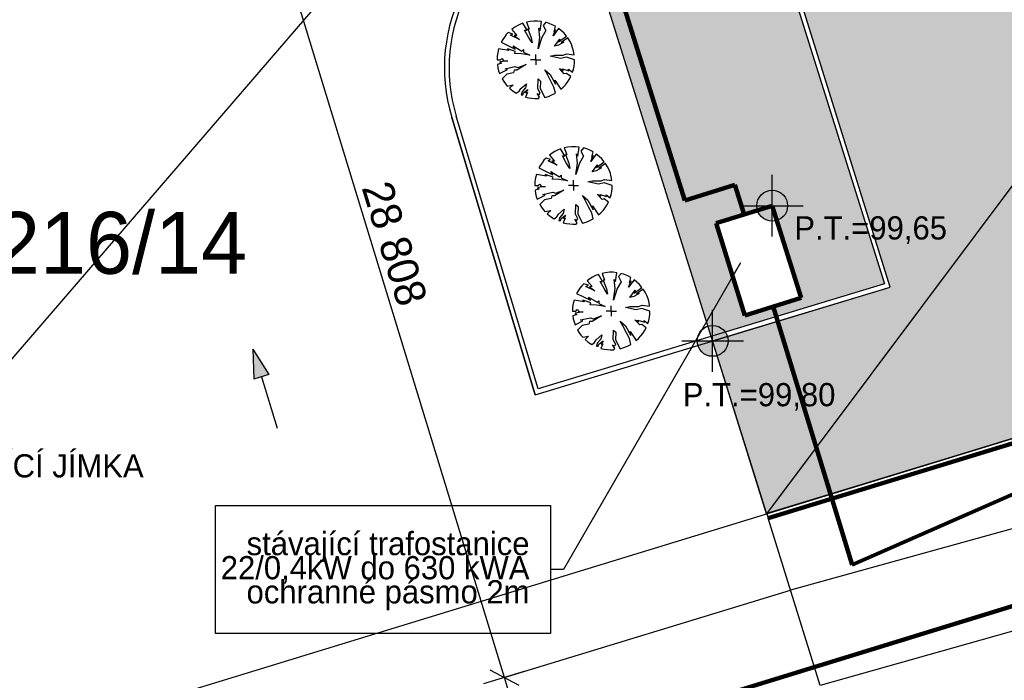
# Model space of a CAD drawing. Extents: x -740024 to -738426, y -1122140 to -1121743.
# Tile 23 of 256: x -739228 to -739197, y -1121983 to -1121962. Entities that reach past the tile are written whole.
import ezdxf

# ---------------------------------------------------------------- set-up
doc = ezdxf.new("R2010")
doc.units = 0
doc.header["$MEASUREMENT"] = 0
for name, color, linetype in [('G_HRANICE_PARCEL_L21900', 7, 'Continuous'), ('G_HRANICE_PARCEL_L21999', 7, 'Continuous'), ('G_PARCELY_KN_T18', 7, 'Continuous'), ('Kóty', 7, 'Continuous'), ('obrubníky', 7, 'Continuous'), ('pl_NL-S     1', 7, 'Continuous'), ('Poznámky popiska', 7, 'Continuous'), ('souřadnice S-JSTK', 7, 'Continuous'), ('Standard', 7, 'Continuous'), ('SÍTĚ NOVÉ', 7, 'Continuous'), ('tx_parcely', 7, 'Continuous'), ('tx_silnice', 7, 'Continuous')]:
    doc.layers.add(name, color=color, linetype=linetype)
doc.styles.add('GENERATED_STYLE_1', font='txt')
doc.dimstyles.new('GENERATED_STYLE__16', dxfattribs={"dimtxt": 1, "dimasz": 0.7125, "dimexe": 0.18, "dimexo": 0, "dimgap": 0.09, "dimtad": 1, "dimdec": 0, "dimlfac": 1000, "dimzin": 0, "dimdsep": 46, "dimtxsty": 'GENERATED_STYLE_1', "dimblk": 'ARROWHEAD_6', "dimblk1": 'ARROWHEAD_6', "dimblk2": 'ARROWHEAD_6', "dimcen": 0.09, "dimclrd": 7, "dimclre": 7, "dimclrt": 7, "dimadec": 0, "dimazin": 0, "dimtfac": 1, "dimtdec": 4, "dimtmove": 0, "dimatfit": 3, "dimfxl": 0, "dimtolj": 1, "dimtzin": 0, "dimarcsym": 0})
doc.dimstyles.new('GENERATED_STYLE__33', dxfattribs={"dimtxt": 0.18, "dimasz": 0.6384, "dimexe": 0.18, "dimexo": 0.0625, "dimgap": 0.09, "dimtad": 0, "dimtih": 1, "dimtoh": 1, "dimdec": 4, "dimzin": 0, "dimdsep": 46, "dimcen": 0.09, "dimadec": 0, "dimazin": 0, "dimtfac": 1, "dimtdec": 4, "dimtmove": 0, "dimatfit": 3, "dimldrblk": 'ARROWHEAD_5', "dimfxl": 0, "dimtolj": 1, "dimtzin": 0, "dimarcsym": 0})

# ---------------------------------------------------------------- blocks, each defined once
blk = doc.blocks.new('*D1351', base_point=(-738576.986, -1121962.538))
at = {"layer": 'Kóty'}
for p, q in [((-739221.106, -1121955.593), (-739228.126, -1121932.627)), ((-739220.433, -1121955.387), (-739221.778, -1121955.798)), ((-739221.574, -1121955.344), (-739220.637, -1121955.842)), ((-739212.684, -1121983.143), (-739221.106, -1121955.593)), ((-739212.012, -1121982.937), (-739213.357, -1121983.348)), ((-739213.153, -1121982.894), (-739212.216, -1121983.392)), ((-739212.52, -1121983.681), (-739212.684, -1121983.143))]:
    blk.add_line(p, q, dxfattribs=at)
at = {"layer": 'Kóty', "char_height": 1, "attachment_point": 7, "rotation": 286.9968, "style": 'GENERATED_STYLE_1'}
for s, insert in [('{24\xa0015}', (-739225.035, -1121942.053)), ('{28\xa0808}', (-739217.314, -1121967.311))]:
    blk.add_mtext(s, dxfattribs=dict(at, insert=insert))
blk = doc.blocks.new('ARROWHEAD_6')
at = {"color": 0, "linetype": 'Continuous', "lineweight": 0}
for p, q in [((-0.5, -0.5), (0.5, 0.5)), ((0, 0), (-1, 0))]:
    blk.add_line(p, q, dxfattribs=at)
blk = doc.blocks.new('*D1352', base_point=(-738576.986, -1121962.538))
at = {"layer": 'Kóty'}
for p, q in [((-739227.657, -1121932.876), (-739228.594, -1121932.378)), ((-739228.126, -1121932.627), (-739228.29, -1121932.089)), ((-739227.453, -1121932.421), (-739228.798, -1121932.832)), ((-739221.106, -1121955.593), (-739228.126, -1121932.627)), ((-739220.433, -1121955.387), (-739221.778, -1121955.798)), ((-739221.574, -1121955.344), (-739220.637, -1121955.842))]:
    blk.add_line(p, q, dxfattribs=at)
at = {"layer": 'Kóty', "char_height": 1, "attachment_point": 7, "rotation": 286.9968, "style": 'GENERATED_STYLE_1'}
for s, insert in [('{24\xa0015}', (-739225.035, -1121942.053)), ('{28\xa0808}', (-739217.314, -1121967.311))]:
    blk.add_mtext(s, dxfattribs=dict(at, insert=insert))
blk = doc.blocks.new('ARROWHEAD_5')
at = {"color": 0, "linetype": 'Continuous', "lineweight": 0}
blk.add_line((0, 0), (-1, 0), dxfattribs=at)
blk.add_solid([(-1, 0.2679), (0, 0), (-1, -0.2679), (-1, 0.2679)], dxfattribs=at)

msp = doc.modelspace()

# ---------------------------------------------------------------- hatches: boundary and pattern name
at = {"layer": 'obrubníky', "linetype": 'Continuous'}
h = msp.add_hatch(dxfattribs=at)
h.set_pattern_fill('CUT_STONE_KOPÍROVAT', color=256, style=0, pattern_type=2)
h.set_pattern_definition([(45, (-738576.9859, -1121962.5378), (-0.4772971, 0.4772971), [0, -0.45, 0, -0.675]), (110, (-738575.4859, -1121962.5378), (0.6342925, 0.2308636), [0, -0.33, 0, -0.57])])
h.paths.add_polyline_path([(-739204.2082, -1121977.8468), (-739205.9538, -1121972.2618), (-739200.2147, -1121970.5219), (-739203.0435, -1121961.4894, 0.4142136), (-739209.9644, -1121957.9396), (-739210.3998, -1121958.0759), (-739212.0448, -1121952.8232), (-739189.5107, -1121945.9363), (-739187.4645, -1121952.6305), (-739187.0819, -1121952.5136), (-739189.1281, -1121945.8193), (-739189.0806, -1121945.8038, 0.3693412), (-739188.3671, -1121944.717), (-739191.3296, -1121935.0254), (-739187.5043, -1121933.8561), (-739191.3044, -1121921.4239), (-739184.6102, -1121919.3777), (-739169.9457, -1121967.3528)], flags=0)
at = {"layer": 'obrubníky', "linetype": 'Continuous', "lineweight": 18}
h = msp.add_hatch(dxfattribs=at)
h.set_pattern_fill('cut_stone', color=72, style=0, pattern_type=2)
h.set_pattern_definition([(45, (-738576.98588, -1121962.28778), (-0.079549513, 0.079549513), [0, -0.075, 0, -0.1125]), (110, (-738576.73588, -1121962.28778), (0.10571542, 0.038477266), [0, -0.055, 0, -0.095])])
h.paths.add_polyline_path([(-739205.9978, -1121972.1184), (-739200.4031, -1121970.4223), (-739203.1864, -1121961.5348, 0.436705), (-739210.355, -1121958.2191)], flags=0)
h.paths.add_polyline_path([(-739204.911, -1121971.4398), (-739205.8434, -1121968.4624), (-739204.0303, -1121967.8945), (-739203.0978, -1121970.8719)], flags=0)
at = {"layer": 'SÍTĚ NOVÉ', "linetype": 'Continuous'}
msp.add_hatch(color=256, dxfattribs=at).paths.add_polyline_path([(-739220.8073, -1121972.5296), (-739220.2948, -1121973.3484), (-739220.7728, -1121973.495)], flags=0)
at = {"layer": 'tx_parcely', "linetype": 'Continuous'}
for points in [[(-739204.0303, -1121967.8945), (-739203.5303, -1121967.8945), (-739203.5428, -1121967.7833), (-739203.5798, -1121967.6776), (-739203.6393, -1121967.5828), (-739203.7185, -1121967.5036), (-739203.8133, -1121967.444), (-739203.919, -1121967.4071), (-739204.0303, -1121967.3945)], [(-739204.0303, -1121967.8945), (-739204.5303, -1121967.8945), (-739204.5177, -1121968.0058), (-739204.4807, -1121968.1115), (-739204.4212, -1121968.2063), (-739204.342, -1121968.2854), (-739204.2472, -1121968.345), (-739204.1415, -1121968.382), (-739204.0303, -1121968.3945)], [(-739205.9538, -1121972.2618), (-739205.4538, -1121972.2618), (-739205.4663, -1121972.1505), (-739205.5033, -1121972.0448), (-739205.5629, -1121971.95), (-739205.6421, -1121971.8709), (-739205.7369, -1121971.8113), (-739205.8425, -1121971.7743), (-739205.9538, -1121971.7618)], [(-739205.9538, -1121972.2618), (-739206.4538, -1121972.2618), (-739206.4413, -1121972.373), (-739206.4043, -1121972.4787), (-739206.3447, -1121972.5735), (-739206.2655, -1121972.6527), (-739206.1707, -1121972.7123), (-739206.0651, -1121972.7492), (-739205.9538, -1121972.7618)]]:
    msp.add_hatch(color=256, dxfattribs=at).paths.add_polyline_path(points, flags=0)

# ---------------------------------------------------------------- linework, layer by layer
at = {"layer": 'G_HRANICE_PARCEL_L21900', "flags": 128}
for points in [[(-739217.985, -1121933.8556), (-739204.2082, -1121977.8468)], [(-739161.145, -1121971.7356), (-739202.475, -1121983.3956)], [(-739202.475, -1121983.3956), (-739204.1609, -1121977.9892)]]:
    msp.add_lwpolyline(points, dxfattribs=at)
at = {"layer": 'G_HRANICE_PARCEL_L21999', "flags": 128}
msp.add_lwpolyline([(-739165.645, -1121963.2456), (-739167.295, -1121966.6656), (-739185.535, -1121975.3656), (-739203.435, -1121980.3156)], dxfattribs=at)
at = {"layer": 'obrubníky', "flags": 128}
msp.add_lwpolyline([(-739204.2082, -1121977.8468), (-739205.9538, -1121972.2618), (-739200.2147, -1121970.5219), (-739203.0435, -1121961.4894, 0.4142136), (-739209.9644, -1121957.9396), (-739210.3998, -1121958.0759), (-739212.0448, -1121952.8232), (-739189.5107, -1121945.9363), (-739187.4645, -1121952.6305), (-739187.0819, -1121952.5136), (-739189.1281, -1121945.8193), (-739189.0806, -1121945.8038, 0.3693412), (-739188.3671, -1121944.717), (-739191.3296, -1121935.0254), (-739187.5043, -1121933.8561), (-739191.3044, -1121921.4239), (-739184.6102, -1121919.3777), (-739169.9457, -1121967.3528)], format="xyb", close=True, dxfattribs=at)
at = {"layer": 'Poznámky popiska', "flags": 128}
msp.add_lwpolyline([(-739222.0152, -1121977.5785), (-739211.1911, -1121977.5785), (-739211.1911, -1121981.7142), (-739222.0152, -1121981.7142)], close=True, dxfattribs=at)
at = {"layer": 'souřadnice S-JSTK'}
for p, q in [((-739211.8468, -1121961.9386), (-739211.9644, -1121961.9614)), ((-739211.9644, -1121961.9614), (-739211.8804, -1121962.1848)), ((-739211.7275, -1121961.9271), (-739211.8468, -1121961.9386)), ((-739211.6077, -1121961.9271), (-739211.7275, -1121961.9271)), ((-739211.4885, -1121961.9385), (-739211.6077, -1121961.9271)), ((-739211.5271, -1121962.2289), (-739211.4885, -1121961.9385)), ((-739211.3465, -1121961.9675), (-739211.429, -1121962.067)), ((-739211.2387, -1121962.0014), (-739211.3465, -1121961.9675)), ((-739212.3619, -1121962.1359), (-739212.4463, -1121962.1974)), ((-739212.4463, -1121962.1974), (-739212.2827, -1121962.3908)), ((-739212.2727, -1121962.0817), (-739212.3619, -1121962.1359)), ((-739212.1792, -1121962.035), (-739212.2727, -1121962.0817)), ((-739212.0822, -1121961.9964), (-739212.1792, -1121962.035)), ((-739211.9491, -1121962.224), (-739212.0822, -1121961.9964)), ((-739211.9, -1121962.4497), (-739212.0276, -1121962.2191)), ((-739212.0276, -1121962.2191), (-739211.9491, -1121962.224)), ((-739211.8804, -1121962.1848), (-739211.9245, -1121962.1799)), ((-739211.9245, -1121962.1799), (-739211.8215, -1121962.4644)), ((-739211.537, -1121962.4546), (-739211.5713, -1121962.1602)), ((-739211.5713, -1121962.1602), (-739211.5271, -1121962.2289)), ((-739211.3407, -1121962.2338), (-739211.4732, -1121962.4546)), ((-739211.429, -1121962.067), (-739211.3407, -1121962.2338)), ((-739211.1343, -1121962.0448), (-739211.2387, -1121962.0014)), ((-739211.0343, -1121962.0975), (-739211.1343, -1121962.0448)), ((-739210.9305, -1121962.1654), (-739211.1052, -1121962.4055)), ((-739211.1052, -1121962.4055), (-739211.0267, -1121962.1995)), ((-739211.0709, -1121962.2682), (-739211.0343, -1121962.0975)), ((-739211.0267, -1121962.1995), (-739211.0709, -1121962.2682)), ((-739210.8373, -1121962.2403), (-739210.9305, -1121962.1654)), ((-739210.7517, -1121962.3237), (-739210.8373, -1121962.2403)), ((-739212.7364, -1121962.5256), (-739212.7841, -1121962.6111)), ((-739212.7841, -1121962.6111), (-739212.3318, -1121962.8324)), ((-739212.6821, -1121962.444), (-739212.7364, -1121962.5256)), ((-739212.6216, -1121962.3669), (-739212.6821, -1121962.444)), ((-739212.5553, -1121962.2948), (-739212.6216, -1121962.3669)), ((-739212.4054, -1121962.3467), (-739212.5553, -1121962.2948)), ((-739212.4888, -1121962.381), (-739212.4054, -1121962.3467)), ((-739212.1944, -1121962.5233), (-739212.4888, -1121962.381)), ((-739212.2827, -1121962.3908), (-739212.3661, -1121962.3957)), ((-739212.3661, -1121962.3957), (-739212.1944, -1121962.5233)), ((-739211.7823, -1121962.6312), (-739211.9, -1121962.4497)), ((-739211.8215, -1121962.4644), (-739211.7823, -1121962.6312)), ((-739211.4732, -1121962.4546), (-739211.5958, -1121962.8275)), ((-739211.5958, -1121962.8275), (-739211.537, -1121962.4546)), ((-739211.0611, -1121962.7441), (-739210.8893, -1121962.5086)), ((-739210.7667, -1121962.6067), (-739210.9384, -1121962.7048)), ((-739210.9286, -1121962.6018), (-739210.6744, -1121962.4149)), ((-739210.8893, -1121962.5086), (-739210.9286, -1121962.6018)), ((-739210.6323, -1121962.4731), (-739210.8501, -1121962.6214)), ((-739210.8501, -1121962.6214), (-739210.7667, -1121962.6067)), ((-739210.6744, -1121962.4149), (-739210.7517, -1121962.3237)), ((-739210.5708, -1121962.5732), (-739210.6323, -1121962.4731)), ((-739210.5189, -1121962.6786), (-739210.5708, -1121962.5732)), ((-739212.8682, -1121962.8221), (-739212.8968, -1121962.9389)), ((-739212.5378, -1121962.8765), (-739212.8682, -1121962.8221)), ((-739212.3269, -1121962.9158), (-739212.5869, -1121962.8226)), ((-739212.5869, -1121962.8226), (-739212.5378, -1121962.8765)), ((-739212.3318, -1121962.8324), (-739212.3955, -1121962.7294)), ((-739212.3955, -1121962.7294), (-739212.1208, -1121962.8962)), ((-739212.3514, -1121962.9796), (-739212.3269, -1121962.9158)), ((-739212.1208, -1121962.8962), (-739212.0619, -1121962.8471)), ((-739212.0619, -1121962.8471), (-739212.0668, -1121962.9354)), ((-739210.9384, -1121962.7048), (-739211.0611, -1121962.7441)), ((-739210.4771, -1121962.7885), (-739210.5189, -1121962.6786)), ((-739210.4459, -1121962.9018), (-739210.4771, -1121962.7885)), ((-739210.4253, -1121963.0175), (-739210.4459, -1121962.9018)), ((-739212.914, -1121963.058), (-739212.9198, -1121963.1781)), ((-739212.9198, -1121963.1781), (-739212.8069, -1121963.1799)), ((-739212.8968, -1121962.9389), (-739212.914, -1121963.058)), ((-739212.5708, -1121963.2087), (-739212.8299, -1121963.249)), ((-739212.8069, -1121963.1799), (-739212.7666, -1121963.1338)), ((-739212.7666, -1121963.1338), (-739212.6975, -1121963.2087)), ((-739212.6975, -1121963.2087), (-739212.5708, -1121963.2087)), ((-739212.1453, -1121962.9894), (-739212.3514, -1121962.9796)), ((-739211.8608, -1121963.0286), (-739212.1453, -1121962.9894)), ((-739212.0668, -1121962.9354), (-739211.8608, -1121963.0286)), ((-739211.6674, -1121963.1781), (-739211.8341, -1121963.1781)), ((-739211.6674, -1121963.1781), (-739211.6674, -1121963.0114)), ((-739211.6674, -1121963.1781), (-739211.5007, -1121963.1781)), ((-739211.6674, -1121963.1781), (-739211.6674, -1121963.3448)), ((-739211.2004, -1121963.0647), (-739211.0622, -1121963.0302)), ((-739210.8607, -1121963.1396), (-739211.2004, -1121963.0647)), ((-739211.0622, -1121963.0302), (-739210.78, -1121963.0302)), ((-739210.6764, -1121963.0993), (-739210.8607, -1121963.1396)), ((-739210.78, -1121963.0302), (-739210.6706, -1121962.9841)), ((-739210.415, -1121963.1781), (-739210.6764, -1121963.0993)), ((-739210.6706, -1121962.9841), (-739210.4253, -1121963.0175)), ((-739210.4191, -1121963.2796), (-739210.415, -1121963.1781)), ((-739212.7781, -1121963.2893), (-739212.9098, -1121963.336)), ((-739212.9098, -1121963.336), (-739212.8932, -1121963.4349)), ((-739212.8932, -1121963.4349), (-739212.8687, -1121963.5322)), ((-739212.8687, -1121963.5322), (-739212.8365, -1121963.6271)), ((-739212.8365, -1121963.6271), (-739212.5823, -1121963.4908)), ((-739212.8299, -1121963.249), (-739212.7781, -1121963.2893)), ((-739212.6572, -1121963.4678), (-739212.3405, -1121963.3987)), ((-739212.5823, -1121963.4908), (-739212.6572, -1121963.4678)), ((-739212.3635, -1121963.5196), (-739212.3865, -1121963.6002)), ((-739212.2829, -1121963.5139), (-739212.3635, -1121963.5196)), ((-739212.3405, -1121963.3987), (-739212.2484, -1121963.4332)), ((-739211.9835, -1121963.3354), (-739212.2829, -1121963.5139)), ((-739212.2484, -1121963.4332), (-739211.9835, -1121963.3354)), ((-739211.2925, -1121963.652), (-739211.3731, -1121963.5023)), ((-739211.3731, -1121963.5023), (-739211.2061, -1121963.652)), ((-739210.7455, -1121963.629), (-739210.9067, -1121963.462)), ((-739210.9067, -1121963.462), (-739210.7858, -1121963.5311)), ((-739210.7858, -1121963.5311), (-739210.8088, -1121963.4735)), ((-739210.8088, -1121963.4735), (-739210.5958, -1121963.5369)), ((-739210.5958, -1121963.5369), (-739210.6073, -1121963.4851)), ((-739210.6073, -1121963.4851), (-739210.4803, -1121963.5773)), ((-739210.4803, -1121963.5773), (-739210.4519, -1121963.4798)), ((-739210.4519, -1121963.4798), (-739210.4314, -1121963.3804)), ((-739210.4314, -1121963.3804), (-739210.4191, -1121963.2796)), ((-739212.6054, -1121963.6405), (-739212.7549, -1121963.7992)), ((-739212.7549, -1121963.7992), (-739212.7052, -1121963.8792)), ((-739212.7052, -1121963.8792), (-739212.6496, -1121963.9551)), ((-739212.3865, -1121963.6002), (-739212.6054, -1121963.6405)), ((-739211.6035, -1121964.1127), (-739211.5919, -1121963.796)), ((-739211.5919, -1121963.796), (-739211.5171, -1121963.8651)), ((-739211.5171, -1121963.8651), (-739211.5286, -1121964.1069)), ((-739211.1716, -1121963.8881), (-739211.2925, -1121963.652)), ((-739211.2061, -1121963.652), (-739211.0334, -1121963.9687)), ((-739211.0334, -1121963.9687), (-739211.0507, -1121963.8363)), ((-739211.0507, -1121963.8363), (-739210.8571, -1121964.1331)), ((-739210.6764, -1121963.6175), (-739210.7455, -1121963.629)), ((-739210.5386, -1121963.7207), (-739210.6764, -1121963.6175)), ((-739210.645, -1121963.9014), (-739210.588, -1121963.8133)), ((-739210.588, -1121963.8133), (-739210.5386, -1121963.7207)), ((-739212.6496, -1121963.9551), (-739212.5885, -1121964.0267)), ((-739212.5885, -1121964.0267), (-739212.4038, -1121963.9918)), ((-739212.4038, -1121963.9918), (-739212.5135, -1121964.1015)), ((-739212.5135, -1121964.1015), (-739212.4095, -1121964.187)), ((-739212.4095, -1121964.187), (-739212.2969, -1121964.2608)), ((-739212.2969, -1121964.2608), (-739212.208, -1121964.1933)), ((-739212.208, -1121964.1933), (-739212.1505, -1121964.1069)), ((-739212.1505, -1121964.1069), (-739211.9662, -1121963.9515)), ((-739212.0008, -1121964.0897), (-739212.1217, -1121964.2221)), ((-739212.0641, -1121964.2451), (-739211.9259, -1121964.1415)), ((-739211.9662, -1121963.9515), (-739212.0008, -1121964.0897)), ((-739211.9259, -1121964.1415), (-739211.995, -1121964.2509)), ((-739211.5228, -1121964.2566), (-739211.6035, -1121964.1127)), ((-739211.5286, -1121964.1069), (-739211.3771, -1121964.3964)), ((-739211.0795, -1121964.0666), (-739211.1716, -1121963.8881)), ((-739211.0345, -1121964.2588), (-739211.0795, -1121964.0666)), ((-739210.8571, -1121964.1331), (-739210.78, -1121964.0619)), ((-739210.78, -1121964.0619), (-739210.7092, -1121963.9845)), ((-739210.7092, -1121963.9845), (-739210.645, -1121963.9014)), ((-739212.1217, -1121964.2221), (-739212.1389, -1121964.3085)), ((-739212.1389, -1121964.3085), (-739212.0871, -1121964.3085)), ((-739212.0871, -1121964.3085), (-739212.0641, -1121964.2451)), ((-739211.9374, -1121964.2336), (-739211.9974, -1121964.3863)), ((-739211.9974, -1121964.3863), (-739211.8946, -1121964.4097)), ((-739211.995, -1121964.2509), (-739211.9374, -1121964.2336)), ((-739211.8946, -1121964.4097), (-739211.7903, -1121964.4245)), ((-739211.7903, -1121964.4245), (-739211.6851, -1121964.4304)), ((-739211.6851, -1121964.4304), (-739211.5797, -1121964.4274)), ((-739211.5516, -1121964.3891), (-739211.6207, -1121964.2682)), ((-739211.6207, -1121964.2682), (-739211.5747, -1121964.3085)), ((-739211.5797, -1121964.4274), (-739211.5516, -1121964.3891)), ((-739211.5747, -1121964.3085), (-739211.5228, -1121964.2566)), ((-739211.3771, -1121964.3964), (-739211.2586, -1121964.3619)), ((-739211.2586, -1121964.3619), (-739211.144, -1121964.3159)), ((-739211.144, -1121964.3159), (-739211.0345, -1121964.2588)), ((-739210.9611, -1121966.0951), (-739211.0545, -1121966.1417)), ((-739210.8641, -1121966.0564), (-739210.9611, -1121966.0951)), ((-739210.7309, -1121966.284), (-739210.8641, -1121966.0564)), ((-739210.6287, -1121965.9986), (-739210.7463, -1121966.0214)), ((-739210.7463, -1121966.0214), (-739210.6623, -1121966.2448)), ((-739210.5094, -1121965.9872), (-739210.6287, -1121965.9986)), ((-739210.3896, -1121965.9871), (-739210.5094, -1121965.9872)), ((-739210.2703, -1121965.9986), (-739210.3896, -1121965.9871)), ((-739210.309, -1121966.2889), (-739210.2703, -1121965.9986)), ((-739210.1284, -1121966.0275), (-739210.2109, -1121966.127)), ((-739210.0205, -1121966.0614), (-739210.1284, -1121966.0275)), ((-739209.9162, -1121966.1048), (-739210.0205, -1121966.0614)), ((-739209.8161, -1121966.1575), (-739209.9162, -1121966.1048)), ((-739211.4035, -1121966.4269), (-739211.464, -1121966.504)), ((-739211.3372, -1121966.3548), (-739211.4035, -1121966.4269)), ((-739211.1872, -1121966.4067), (-739211.3372, -1121966.3548)), ((-739211.2706, -1121966.441), (-739211.1872, -1121966.4067)), ((-739211.1438, -1121966.1959), (-739211.2282, -1121966.2574)), ((-739211.2282, -1121966.2574), (-739211.0646, -1121966.4508)), ((-739211.0545, -1121966.1417), (-739211.1438, -1121966.1959)), ((-739210.6819, -1121966.5097), (-739210.8094, -1121966.2791)), ((-739210.8094, -1121966.2791), (-739210.7309, -1121966.284)), ((-739210.6623, -1121966.2448), (-739210.7064, -1121966.2399)), ((-739210.7064, -1121966.2399), (-739210.6034, -1121966.5244)), ((-739210.3188, -1121966.5146), (-739210.3532, -1121966.2203)), ((-739210.3532, -1121966.2203), (-739210.309, -1121966.2889)), ((-739210.1226, -1121966.2938), (-739210.255, -1121966.5146)), ((-739210.2109, -1121966.127), (-739210.1226, -1121966.2938)), ((-739209.7123, -1121966.2255), (-739209.8871, -1121966.4656)), ((-739209.8871, -1121966.4656), (-739209.8086, -1121966.2595)), ((-739209.8527, -1121966.3282), (-739209.8161, -1121966.1575)), ((-739209.8086, -1121966.2595), (-739209.8527, -1121966.3282)), ((-739209.6192, -1121966.3003), (-739209.7123, -1121966.2255)), ((-739209.5335, -1121966.3837), (-739209.6192, -1121966.3003)), ((-739209.4562, -1121966.4749), (-739209.5335, -1121966.3837)), ((-739211.5182, -1121966.5856), (-739211.566, -1121966.6711)), ((-739211.566, -1121966.6711), (-739211.1136, -1121966.8924)), ((-739211.464, -1121966.504), (-739211.5182, -1121966.5856)), ((-739210.9763, -1121966.5833), (-739211.2706, -1121966.441)), ((-739211.0646, -1121966.4508), (-739211.148, -1121966.4557)), ((-739211.148, -1121966.4557), (-739210.9763, -1121966.5833)), ((-739210.5641, -1121966.6912), (-739210.6819, -1121966.5097)), ((-739210.6034, -1121966.5244), (-739210.5641, -1121966.6912)), ((-739210.255, -1121966.5146), (-739210.3777, -1121966.8875)), ((-739210.3777, -1121966.8875), (-739210.3188, -1121966.5146)), ((-739209.8429, -1121966.8041), (-739209.6712, -1121966.5686)), ((-739209.5485, -1121966.6667), (-739209.7203, -1121966.7648)), ((-739209.7105, -1121966.6618), (-739209.4562, -1121966.4749)), ((-739209.6712, -1121966.5686), (-739209.7105, -1121966.6618)), ((-739209.4142, -1121966.5331), (-739209.632, -1121966.6814)), ((-739209.632, -1121966.6814), (-739209.5485, -1121966.6667)), ((-739209.3526, -1121966.6332), (-739209.4142, -1121966.5331)), ((-739209.3008, -1121966.7387), (-739209.3526, -1121966.6332)), ((-739209.259, -1121966.8485), (-739209.3008, -1121966.7387)), ((-739211.6786, -1121966.9989), (-739211.6959, -1121967.118)), ((-739211.65, -1121966.8821), (-739211.6786, -1121966.9989)), ((-739211.3197, -1121966.9366), (-739211.65, -1121966.8821)), ((-739211.1087, -1121966.9758), (-739211.3688, -1121966.8826)), ((-739211.3688, -1121966.8826), (-739211.3197, -1121966.9366)), ((-739211.1136, -1121966.8924), (-739211.1774, -1121966.7894)), ((-739211.1774, -1121966.7894), (-739210.9027, -1121966.9562)), ((-739211.1333, -1121967.0396), (-739211.1087, -1121966.9758)), ((-739210.9272, -1121967.0494), (-739211.1333, -1121967.0396)), ((-739210.6426, -1121967.0886), (-739210.9272, -1121967.0494)), ((-739210.9027, -1121966.9562), (-739210.8438, -1121966.9071)), ((-739210.8438, -1121966.9071), (-739210.8487, -1121966.9954)), ((-739210.8487, -1121966.9954), (-739210.6426, -1121967.0886)), ((-739209.7203, -1121966.7648), (-739209.8429, -1121966.8041)), ((-739209.5619, -1121967.0902), (-739209.4525, -1121967.0441)), ((-739209.4525, -1121967.0441), (-739209.2072, -1121967.0775)), ((-739209.2277, -1121966.9618), (-739209.259, -1121966.8485)), ((-739209.2072, -1121967.0775), (-739209.2277, -1121966.9618)), ((-739211.6959, -1121967.118), (-739211.7017, -1121967.2381)), ((-739211.7017, -1121967.2381), (-739211.5887, -1121967.2399)), ((-739211.56, -1121967.3493), (-739211.6917, -1121967.396)), ((-739211.3527, -1121967.2687), (-739211.6118, -1121967.309)), ((-739211.6118, -1121967.309), (-739211.56, -1121967.3493)), ((-739211.5887, -1121967.2399), (-739211.5484, -1121967.1938)), ((-739211.5484, -1121967.1938), (-739211.4793, -1121967.2687)), ((-739211.4793, -1121967.2687), (-739211.3527, -1121967.2687)), ((-739210.4493, -1121967.2381), (-739210.6159, -1121967.2381)), ((-739210.4493, -1121967.2381), (-739210.4493, -1121967.0715)), ((-739210.4493, -1121967.2381), (-739210.2826, -1121967.2381)), ((-739210.4493, -1121967.2381), (-739210.4493, -1121967.4048)), ((-739209.9822, -1121967.1247), (-739209.8441, -1121967.0902)), ((-739209.6425, -1121967.1996), (-739209.9822, -1121967.1247)), ((-739209.8441, -1121967.0902), (-739209.5619, -1121967.0902)), ((-739209.4583, -1121967.1593), (-739209.6425, -1121967.1996)), ((-739209.1969, -1121967.2381), (-739209.4583, -1121967.1593)), ((-739209.2133, -1121967.4404), (-739209.201, -1121967.3396)), ((-739209.201, -1121967.3396), (-739209.1969, -1121967.2381)), ((-739211.6917, -1121967.396), (-739211.6751, -1121967.4949)), ((-739211.6751, -1121967.4949), (-739211.6506, -1121967.5922)), ((-739211.6506, -1121967.5922), (-739211.6184, -1121967.6872)), ((-739211.6184, -1121967.6872), (-739211.3642, -1121967.5508)), ((-739211.3872, -1121967.7005), (-739211.5368, -1121967.8592)), ((-739211.439, -1121967.5278), (-739211.1223, -1121967.4587)), ((-739211.3642, -1121967.5508), (-739211.439, -1121967.5278)), ((-739211.1684, -1121967.6602), (-739211.3872, -1121967.7005)), ((-739211.1454, -1121967.5796), (-739211.1684, -1121967.6602)), ((-739211.0648, -1121967.5739), (-739211.1454, -1121967.5796)), ((-739211.1223, -1121967.4587), (-739211.0302, -1121967.4933)), ((-739210.7653, -1121967.3954), (-739211.0648, -1121967.5739)), ((-739211.0302, -1121967.4933), (-739210.7653, -1121967.3954)), ((-739210.0744, -1121967.7121), (-739210.155, -1121967.5624)), ((-739210.155, -1121967.5624), (-739209.988, -1121967.7121)), ((-739209.5274, -1121967.689), (-739209.6886, -1121967.522)), ((-739209.6886, -1121967.522), (-739209.5677, -1121967.5911)), ((-739209.5677, -1121967.5911), (-739209.5907, -1121967.5336)), ((-739209.5907, -1121967.5336), (-739209.3777, -1121967.5969)), ((-739209.4583, -1121967.6775), (-739209.5274, -1121967.689)), ((-739209.3205, -1121967.7807), (-739209.4583, -1121967.6775)), ((-739209.3777, -1121967.5969), (-739209.3892, -1121967.5451)), ((-739209.3892, -1121967.5451), (-739209.2622, -1121967.6373)), ((-739209.2622, -1121967.6373), (-739209.2337, -1121967.5398)), ((-739209.2337, -1121967.5398), (-739209.2133, -1121967.4404)), ((-739211.5368, -1121967.8592), (-739211.4871, -1121967.9392)), ((-739211.4871, -1121967.9392), (-739211.4315, -1121968.0151)), ((-739211.4315, -1121968.0151), (-739211.3704, -1121968.0867)), ((-739210.9323, -1121968.167), (-739210.7481, -1121968.0115)), ((-739210.7481, -1121968.0115), (-739210.7826, -1121968.1497)), ((-739210.3853, -1121968.1727), (-739210.3738, -1121967.856)), ((-739210.3738, -1121967.856), (-739210.2989, -1121967.9251)), ((-739210.2989, -1121967.9251), (-739210.3105, -1121968.167)), ((-739209.9535, -1121967.9481), (-739210.0744, -1121967.7121)), ((-739209.988, -1121967.7121), (-739209.8153, -1121968.0288)), ((-739209.8613, -1121968.1266), (-739209.9535, -1121967.9481)), ((-739209.8153, -1121968.0288), (-739209.8325, -1121967.8963)), ((-739209.8325, -1121967.8963), (-739209.639, -1121968.1931)), ((-739209.491, -1121968.0445), (-739209.4269, -1121967.9615)), ((-739209.4269, -1121967.9615), (-739209.3699, -1121967.8733)), ((-739209.3699, -1121967.8733), (-739209.3205, -1121967.7807)), ((-739211.3704, -1121968.0867), (-739211.1857, -1121968.0518)), ((-739211.1857, -1121968.0518), (-739211.2954, -1121968.1615)), ((-739211.2954, -1121968.1615), (-739211.1913, -1121968.247)), ((-739211.1913, -1121968.247), (-739211.0787, -1121968.3209)), ((-739211.0787, -1121968.3209), (-739210.9899, -1121968.2533)), ((-739210.9899, -1121968.2533), (-739210.9323, -1121968.167)), ((-739210.9035, -1121968.2821), (-739210.9208, -1121968.3685)), ((-739210.7826, -1121968.1497), (-739210.9035, -1121968.2821)), ((-739210.869, -1121968.3685), (-739210.846, -1121968.3051)), ((-739210.846, -1121968.3051), (-739210.7078, -1121968.2015)), ((-739210.7193, -1121968.2936), (-739210.7792, -1121968.4463)), ((-739210.7078, -1121968.2015), (-739210.7769, -1121968.3109)), ((-739210.7769, -1121968.3109), (-739210.7193, -1121968.2936)), ((-739210.3335, -1121968.4491), (-739210.4026, -1121968.3282)), ((-739210.4026, -1121968.3282), (-739210.3565, -1121968.3685)), ((-739210.3047, -1121968.3167), (-739210.3853, -1121968.1727)), ((-739210.3565, -1121968.3685), (-739210.3047, -1121968.3167)), ((-739210.3105, -1121968.167), (-739210.159, -1121968.4564)), ((-739209.9259, -1121968.3759), (-739209.8164, -1121968.3188)), ((-739209.8164, -1121968.3188), (-739209.8613, -1121968.1266)), ((-739209.639, -1121968.1931), (-739209.5619, -1121968.1219)), ((-739209.5619, -1121968.1219), (-739209.491, -1121968.0445)), ((-739210.9208, -1121968.3685), (-739210.869, -1121968.3685)), ((-739210.7792, -1121968.4463), (-739210.6765, -1121968.4697)), ((-739210.6765, -1121968.4697), (-739210.5722, -1121968.4845)), ((-739210.5722, -1121968.4845), (-739210.4669, -1121968.4904)), ((-739210.4669, -1121968.4904), (-739210.3616, -1121968.4875)), ((-739210.3616, -1121968.4875), (-739210.3335, -1121968.4491)), ((-739210.159, -1121968.4564), (-739210.0404, -1121968.4219)), ((-739210.0404, -1121968.4219), (-739209.9259, -1121968.3759)), ((-739209.8364, -1121970.2017), (-739209.9256, -1121970.2559)), ((-739209.743, -1121970.1551), (-739209.8364, -1121970.2017)), ((-739209.646, -1121970.1164), (-739209.743, -1121970.1551)), ((-739209.5128, -1121970.344), (-739209.646, -1121970.1164)), ((-739209.4105, -1121970.0586), (-739209.5282, -1121970.0815)), ((-739209.5282, -1121970.0815), (-739209.4441, -1121970.3048)), ((-739209.2913, -1121970.0472), (-739209.4105, -1121970.0586)), ((-739209.1715, -1121970.0471), (-739209.2913, -1121970.0472)), ((-739209.0522, -1121970.0586), (-739209.1715, -1121970.0471)), ((-739209.0909, -1121970.349), (-739209.0522, -1121970.0586)), ((-739208.9103, -1121970.0875), (-739208.9927, -1121970.187)), ((-739208.9927, -1121970.187), (-739208.9044, -1121970.3539)), ((-739208.8024, -1121970.1214), (-739208.9103, -1121970.0875)), ((-739208.698, -1121970.1648), (-739208.8024, -1121970.1214)), ((-739208.598, -1121970.2175), (-739208.698, -1121970.1648)), ((-739208.6346, -1121970.3882), (-739208.598, -1121970.2175)), ((-739210.2458, -1121970.564), (-739210.3001, -1121970.6456)), ((-739210.1853, -1121970.487), (-739210.2458, -1121970.564)), ((-739210.119, -1121970.4149), (-739210.1853, -1121970.487)), ((-739209.9691, -1121970.4667), (-739210.119, -1121970.4149)), ((-739210.0525, -1121970.501), (-739209.9691, -1121970.4667)), ((-739209.7581, -1121970.6433), (-739210.0525, -1121970.501)), ((-739209.9256, -1121970.2559), (-739210.01, -1121970.3174)), ((-739210.01, -1121970.3174), (-739209.8464, -1121970.5109)), ((-739209.8464, -1121970.5109), (-739209.9298, -1121970.5158)), ((-739209.9298, -1121970.5158), (-739209.7581, -1121970.6433)), ((-739209.4637, -1121970.5697), (-739209.5913, -1121970.3391)), ((-739209.5913, -1121970.3391), (-739209.5128, -1121970.344)), ((-739209.4441, -1121970.3048), (-739209.4883, -1121970.2999)), ((-739209.4883, -1121970.2999), (-739209.3852, -1121970.5845)), ((-739209.1007, -1121970.5746), (-739209.135, -1121970.2803)), ((-739209.135, -1121970.2803), (-739209.0909, -1121970.349)), ((-739208.9044, -1121970.3539), (-739209.0369, -1121970.5746)), ((-739208.4942, -1121970.2855), (-739208.6689, -1121970.5256)), ((-739208.6689, -1121970.5256), (-739208.5904, -1121970.3195)), ((-739208.5904, -1121970.3195), (-739208.6346, -1121970.3882)), ((-739208.401, -1121970.3603), (-739208.4942, -1121970.2855)), ((-739208.4923, -1121970.7218), (-739208.2381, -1121970.535)), ((-739208.3154, -1121970.4438), (-739208.401, -1121970.3603)), ((-739208.2381, -1121970.535), (-739208.3154, -1121970.4438)), ((-739210.3001, -1121970.6456), (-739210.3478, -1121970.7311)), ((-739210.3478, -1121970.7311), (-739209.8955, -1121970.9524)), ((-739209.8955, -1121970.9524), (-739209.9593, -1121970.8494)), ((-739209.9593, -1121970.8494), (-739209.6845, -1121971.0162)), ((-739209.346, -1121970.7513), (-739209.4637, -1121970.5697)), ((-739209.3852, -1121970.5845), (-739209.346, -1121970.7513)), ((-739209.0369, -1121970.5746), (-739209.1596, -1121970.9475)), ((-739209.1596, -1121970.9475), (-739209.1007, -1121970.5746)), ((-739208.6248, -1121970.8641), (-739208.4531, -1121970.6286)), ((-739208.5021, -1121970.8249), (-739208.6248, -1121970.8641)), ((-739208.3304, -1121970.7267), (-739208.5021, -1121970.8249)), ((-739208.4531, -1121970.6286), (-739208.4923, -1121970.7218)), ((-739208.196, -1121970.5931), (-739208.4138, -1121970.7414)), ((-739208.4138, -1121970.7414), (-739208.3304, -1121970.7267)), ((-739208.1345, -1121970.6932), (-739208.196, -1121970.5931)), ((-739208.0826, -1121970.7987), (-739208.1345, -1121970.6932)), ((-739208.0409, -1121970.9085), (-739208.0826, -1121970.7987)), ((-739210.4778, -1121971.178), (-739210.4835, -1121971.2981)), ((-739210.4605, -1121971.059), (-739210.4778, -1121971.178)), ((-739210.4319, -1121970.9421), (-739210.4605, -1121971.059)), ((-739210.1016, -1121970.9966), (-739210.4319, -1121970.9421)), ((-739209.8906, -1121971.0358), (-739210.1506, -1121970.9426)), ((-739210.1506, -1121970.9426), (-739210.1016, -1121970.9966)), ((-739209.9151, -1121971.0996), (-739209.8906, -1121971.0358)), ((-739209.7091, -1121971.1094), (-739209.9151, -1121971.0996)), ((-739209.4245, -1121971.1487), (-739209.7091, -1121971.1094)), ((-739209.6845, -1121971.0162), (-739209.6256, -1121970.9671)), ((-739209.6256, -1121970.9671), (-739209.6306, -1121971.0554)), ((-739209.6306, -1121971.0554), (-739209.4245, -1121971.1487)), ((-739209.2311, -1121971.2981), (-739209.2311, -1121971.1315)), ((-739208.7641, -1121971.1848), (-739208.6259, -1121971.1502)), ((-739208.4244, -1121971.2596), (-739208.7641, -1121971.1848)), ((-739208.6259, -1121971.1502), (-739208.3438, -1121971.1502)), ((-739208.3438, -1121971.1502), (-739208.2344, -1121971.1041)), ((-739208.2344, -1121971.1041), (-739207.9891, -1121971.1375)), ((-739208.0096, -1121971.0218), (-739208.0409, -1121970.9085)), ((-739207.9891, -1121971.1375), (-739208.0096, -1121971.0218)), ((-739210.4835, -1121971.2981), (-739210.3706, -1121971.2999)), ((-739210.3418, -1121971.4093), (-739210.4735, -1121971.456)), ((-739210.4735, -1121971.456), (-739210.4569, -1121971.5549)), ((-739210.1345, -1121971.3287), (-739210.3936, -1121971.369)), ((-739210.3936, -1121971.369), (-739210.3418, -1121971.4093)), ((-739210.3706, -1121971.2999), (-739210.3303, -1121971.2539)), ((-739210.3303, -1121971.2539), (-739210.2612, -1121971.3287)), ((-739210.2612, -1121971.3287), (-739210.1345, -1121971.3287)), ((-739210.2209, -1121971.5878), (-739209.9042, -1121971.5187)), ((-739209.9042, -1121971.5187), (-739209.8121, -1121971.5533)), ((-739209.5472, -1121971.4554), (-739209.8466, -1121971.6339)), ((-739209.8121, -1121971.5533), (-739209.5472, -1121971.4554)), ((-739209.2311, -1121971.2981), (-739209.3978, -1121971.2981)), ((-739209.2311, -1121971.2981), (-739209.0645, -1121971.2981)), ((-739209.2311, -1121971.2981), (-739209.2311, -1121971.4648)), ((-739208.2401, -1121971.2193), (-739208.4244, -1121971.2596)), ((-739207.9787, -1121971.2981), (-739208.2401, -1121971.2193)), ((-739208.0156, -1121971.5999), (-739207.9952, -1121971.5004)), ((-739207.9952, -1121971.5004), (-739207.9828, -1121971.3996)), ((-739207.9828, -1121971.3996), (-739207.9787, -1121971.2981)), ((-739210.4569, -1121971.5549), (-739210.4325, -1121971.6522)), ((-739210.4325, -1121971.6522), (-739210.4003, -1121971.7472)), ((-739210.4003, -1121971.7472), (-739210.146, -1121971.6109)), ((-739210.1691, -1121971.7606), (-739210.3187, -1121971.9193)), ((-739210.146, -1121971.6109), (-739210.2209, -1121971.5878)), ((-739209.9503, -1121971.7203), (-739210.1691, -1121971.7606)), ((-739209.9272, -1121971.6396), (-739209.9503, -1121971.7203)), ((-739209.8466, -1121971.6339), (-739209.9272, -1121971.6396)), ((-739208.8562, -1121971.7721), (-739208.9369, -1121971.6224)), ((-739208.9369, -1121971.6224), (-739208.7699, -1121971.7721)), ((-739208.7353, -1121972.0082), (-739208.8562, -1121971.7721)), ((-739208.7699, -1121971.7721), (-739208.5971, -1121972.0888)), ((-739208.3092, -1121971.749), (-739208.4705, -1121971.5821)), ((-739208.4705, -1121971.5821), (-739208.3495, -1121971.6512)), ((-739208.3495, -1121971.6512), (-739208.3726, -1121971.5936)), ((-739208.3726, -1121971.5936), (-739208.1595, -1121971.6569)), ((-739208.2401, -1121971.7375), (-739208.3092, -1121971.749)), ((-739208.1024, -1121971.8407), (-739208.2401, -1121971.7375)), ((-739208.1595, -1121971.6569), (-739208.171, -1121971.6051)), ((-739208.171, -1121971.6051), (-739208.044, -1121971.6973)), ((-739208.044, -1121971.6973), (-739208.0156, -1121971.5999)), ((-739210.3187, -1121971.9193), (-739210.2689, -1121971.9992)), ((-739210.2689, -1121971.9992), (-739210.2134, -1121972.0752)), ((-739210.2134, -1121972.0752), (-739210.1522, -1121972.1467)), ((-739210.1522, -1121972.1467), (-739209.9675, -1121972.1118)), ((-739209.9675, -1121972.1118), (-739210.0772, -1121972.2215)), ((-739209.7142, -1121972.227), (-739209.5299, -1121972.0715)), ((-739209.5299, -1121972.0715), (-739209.5645, -1121972.2097)), ((-739209.1672, -1121972.2327), (-739209.1557, -1121971.916)), ((-739209.1557, -1121971.916), (-739209.0808, -1121971.9851)), ((-739209.0808, -1121971.9851), (-739209.0923, -1121972.227)), ((-739208.6432, -1121972.1867), (-739208.7353, -1121972.0082)), ((-739208.5971, -1121972.0888), (-739208.6144, -1121971.9563)), ((-739208.6144, -1121971.9563), (-739208.4209, -1121972.2531)), ((-739208.3438, -1121972.1819), (-739208.2729, -1121972.1045)), ((-739208.2729, -1121972.1045), (-739208.2087, -1121972.0215)), ((-739208.2087, -1121972.0215), (-739208.1518, -1121971.9333)), ((-739208.1518, -1121971.9333), (-739208.1024, -1121971.8407)), ((-739210.0772, -1121972.2215), (-739209.9732, -1121972.307)), ((-739209.9732, -1121972.307), (-739209.8606, -1121972.3809)), ((-739209.8606, -1121972.3809), (-739209.7718, -1121972.3133)), ((-739209.7718, -1121972.3133), (-739209.7142, -1121972.227)), ((-739209.6854, -1121972.3421), (-739209.7027, -1121972.4285)), ((-739209.7027, -1121972.4285), (-739209.6509, -1121972.4285)), ((-739209.5645, -1121972.2097), (-739209.6854, -1121972.3421)), ((-739209.6509, -1121972.4285), (-739209.6278, -1121972.3652)), ((-739209.6278, -1121972.3652), (-739209.4896, -1121972.2615)), ((-739209.5011, -1121972.3536), (-739209.5611, -1121972.5063)), ((-739209.4896, -1121972.2615), (-739209.5587, -1121972.3709)), ((-739209.5587, -1121972.3709), (-739209.5011, -1121972.3536)), ((-739209.1154, -1121972.5091), (-739209.1844, -1121972.3882)), ((-739209.1844, -1121972.3882), (-739209.1384, -1121972.4285)), ((-739209.0866, -1121972.3767), (-739209.1672, -1121972.2327)), ((-739209.1384, -1121972.4285), (-739209.0866, -1121972.3767)), ((-739209.0923, -1121972.227), (-739208.9409, -1121972.5164)), ((-739208.8223, -1121972.4819), (-739208.7077, -1121972.4359)), ((-739208.7077, -1121972.4359), (-739208.5982, -1121972.3789)), ((-739208.5982, -1121972.3789), (-739208.6432, -1121972.1867)), ((-739208.4209, -1121972.2531), (-739208.3438, -1121972.1819)), ((-739209.5611, -1121972.5063), (-739209.4584, -1121972.5298)), ((-739209.4584, -1121972.5298), (-739209.354, -1121972.5445)), ((-739209.354, -1121972.5445), (-739209.2488, -1121972.5504)), ((-739209.2488, -1121972.5504), (-739209.1435, -1121972.5475)), ((-739209.1435, -1121972.5475), (-739209.1154, -1121972.5091)), ((-739208.9409, -1121972.5164), (-739208.8223, -1121972.4819))]:
    msp.add_line(p, q, dxfattribs=at)
at = {"layer": 'Standard'}
for p, q in [((-739211.6929, -1121974.0016), (-739214.3816, -1121965.0402)), ((-739227.4084, -1121984.9526), (-739169.9457, -1121967.3528))]:
    msp.add_line(p, q, dxfattribs=at)
at = {"layer": 'Standard', "color": 1, "lineweight": 200}
msp.add_line((-739204.1609, -1121977.9892), (-739169.7688, -1121967.4555), dxfattribs=at)
at = {"layer": 'Standard'}
msp.add_arc((-739209.12, -1121963.4384), 5.5, 106.93221, 196.93221, dxfattribs=at)
at = {"layer": 'SÍTĚ NOVÉ'}
for p, q in [((-739177.6048, -1121942.296), (-739204.2082, -1121977.8468)), ((-739250.285, -1121998.0256), (-739212.4344, -1121954.0858)), ((-739220.8073, -1121972.5296), (-739220.2948, -1121973.3484)), ((-739220.8073, -1121972.5296), (-739220.7728, -1121973.495)), ((-739220.2948, -1121973.3484), (-739220.7728, -1121973.495)), ((-739220.5338, -1121973.4217), (-739220.023, -1121975.0874)), ((-739212.6844, -1121983.1429), (-739203.435, -1121980.3156))]:
    msp.add_line(p, q, dxfattribs=at)
at = {"layer": 'SÍTĚ NOVÉ', "color": 150, "lineweight": 200}
for p, q in [((-739211.0808, -1121954.2286), (-739206.8523, -1121967.7305)), ((-739201.4447, -1121979.5023), (-739165.6901, -1121963.7585)), ((-739206.8523, -1121967.7305), (-739205.2357, -1121967.2242)), ((-739205.2357, -1121967.2242), (-739204.9368, -1121968.1784)), ((-739205.8434, -1121968.4624), (-739204.0303, -1121967.8945)), ((-739204.0303, -1121967.8945), (-739203.0978, -1121970.8719)), ((-739204.911, -1121971.4398), (-739205.8434, -1121968.4624)), ((-739203.0978, -1121970.8719), (-739204.911, -1121971.4398)), ((-739204.0014, -1121971.1549), (-739201.4447, -1121979.5023))]:
    msp.add_line(p, q, dxfattribs=at)
at = {"layer": 'SÍTĚ NOVÉ', "color": 1, "lineweight": 200}
msp.add_line((-739300.7666, -1122012.9901), (-739158.3824, -1121969.1704), dxfattribs=at)
at = {"layer": 'tx_parcely'}
for p, q in [((-739204.0303, -1121968.8945), (-739204.0303, -1121966.8945)), ((-739205.0303, -1121967.8945), (-739203.0303, -1121967.8945)), ((-739205.9538, -1121973.2618), (-739205.9538, -1121971.2618)), ((-739206.9538, -1121972.2618), (-739204.9538, -1121972.2618))]:
    msp.add_line(p, q, dxfattribs=at)
for centre in [(-739204.0303, -1121967.8945), (-739205.9538, -1121972.2618)]:
    msp.add_circle(centre, 0.5, dxfattribs=at)
at = {"layer": 'tx_silnice'}
for p, q in [((-739203.1864, -1121961.5348), (-739200.4031, -1121970.4223)), ((-739200.2147, -1121970.5219), (-739203.0435, -1121961.4894)), ((-739214.3816, -1121965.0402), (-739211.6929, -1121974.0016)), ((-739211.5924, -1121973.8144), (-739214.238, -1121964.9968)), ((-739169.9457, -1121967.3528), (-739204.2048, -1121977.8457)), ((-739204.1609, -1121977.9892), (-739169.7584, -1121967.4523)), ((-739211.6929, -1121974.0016), (-739200.2147, -1121970.5219)), ((-739200.4031, -1121970.4223), (-739211.5924, -1121973.8144)), ((-739204.2048, -1121977.8457), (-739204.1609, -1121977.9892))]:
    msp.add_line(p, q, dxfattribs=at)
for radius, start, end in [(5.5, 106.93221, 196.93221), (5.35, 106.92585, 196.93543)]:
    msp.add_arc((-739209.12, -1121963.4384), radius, start, end, dxfattribs=at)

# ---------------------------------------------------------------- texts
at = {"layer": 'G_PARCELY_KN_T18', "insert": (-739229.1744, -1121970.1231), "char_height": 2, "attachment_point": 7, "style": 'GENERATED_STYLE_1'}
msp.add_mtext('{216/14}', dxfattribs=at)
at = {"layer": 'pl_NL-S     1', "insert": (-739232.6395, -1121976.3064), "char_height": 0.75, "width": 8.5303, "attachment_point": 4, "style": 'GENERATED_STYLE_1'}
msp.add_mtext('{STÁVAJÍCÍ JÍMKA}', dxfattribs=at)
at = {"layer": 'Poznámky popiska', "insert": (-739211.8699, -1121979.7056), "char_height": 0.75, "width": 10.22405, "attachment_point": 6, "line_spacing_factor": 0.62324, "style": 'GENERATED_STYLE_1'}
msp.add_mtext('{stávající trafostanice \\P22/0,4kW do 630 kWA\\Pochranné pásmo 2m}', dxfattribs=at)
at = {"layer": 'tx_parcely', "char_height": 0.75, "attachment_point": 7, "style": 'GENERATED_STYLE_1'}
for s, insert in [('{P.T.=99,65}', (-739203.3152, -1121969.1268)), ('{P.T.=99,80}', (-739206.9199, -1121974.5156))]:
    msp.add_mtext(s, dxfattribs=dict(at, insert=insert))

# ---------------------------------------------------------------- dimensions: what is measured, and where the dimension line sits
at = {"layer": 'Kóty'}
for p1, p2, picture, middle in [((-739218.105, -1121954.6756), (-739225.2206, -1121931.7388), '*D1352', (-739223.9462, -1121943.9052)), ((-739203.435, -1121980.3156), (-739218.105, -1121954.6756), '*D1351', (-739216.2255, -1121969.1632))]:
    dim = msp.add_linear_dim(base=(-739212.6844, -1121983.1429), p1=p1, p2=p2, angle=106.99678, dimstyle='GENERATED_STYLE__16', dxfattribs=at)
    dim.commit()
    dim.dimension.update_dxf_attribs({"geometry": picture, "text_midpoint": middle})

# ---------------------------------------------------------------- leaders
at = {"layer": 'pl_NL-S     1', "annotation_type": 0, "has_hookline": 1, "hookline_direction": 0, "text_width": 5.211}
msp.add_leader([(-739235.757, -1121971.9421), (-739234.1779, -1121976.3064), (-739232.7295, -1121976.3064)], dimstyle='GENERATED_STYLE__33', dxfattribs=at)
at = {"layer": 'Poznámky popiska', "annotation_type": 0, "has_hookline": 1, "hookline_direction": 1, "text_width": 9.4665}
msp.add_leader([(-739205.0523, -1121969.7401), (-739210.7717, -1121979.6463), (-739211.1911, -1121979.6463)], dimstyle='GENERATED_STYLE__33', dxfattribs=at)

doc.saveas('drawing.dxf')
